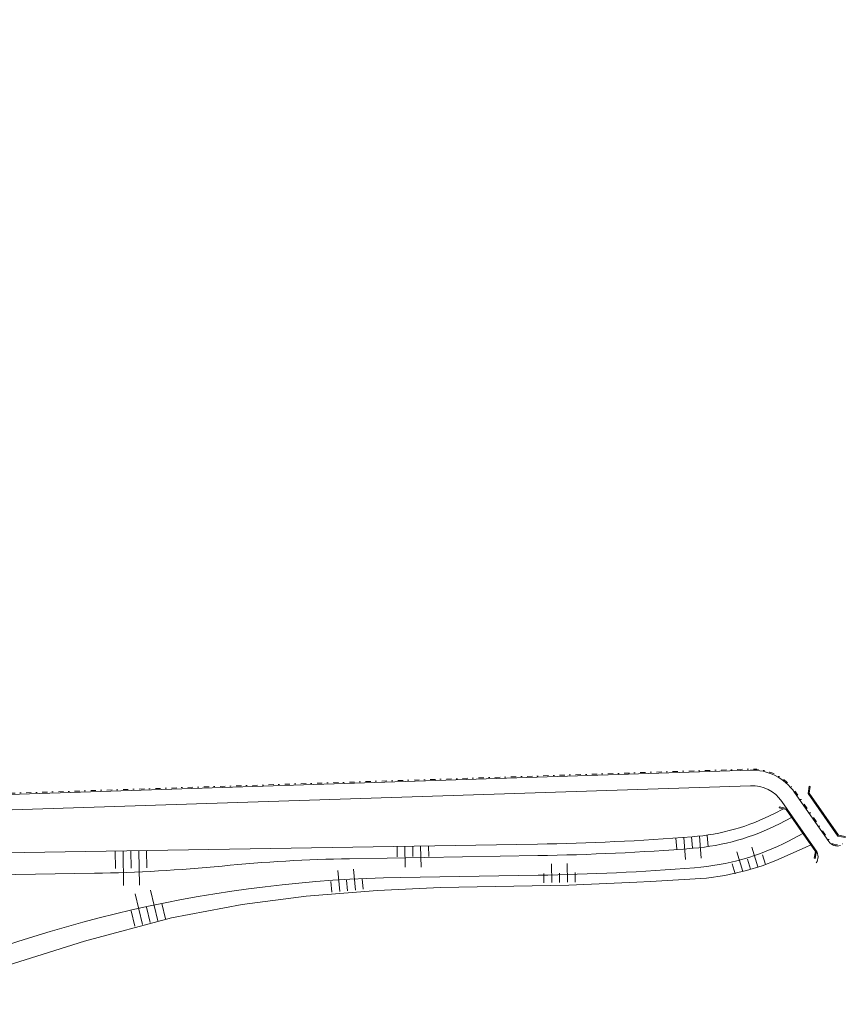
# Model space of a CAD drawing. Header units: metres. Extents: x 232828 to 233293, y 552798 to 553286.
# Tile 4 of 4: x 233135 to 233293, y 553036 to 553224. Entities that reach past the tile are written whole.
import ezdxf

# ---------------------------------------------------------------- set-up
doc = ezdxf.new("R2010")
doc.units = ezdxf.units.M
doc.linetypes.add('VH-GELEIDEBAND', pattern=[6, 2, -2, 0, -2])
doc.layers.get('0').transparency = 0.6
for name, color, linetype, lineweight in [('B-WE-GW-TALUD-S', 144, 'Continuous', 5), ('B-WE-GW-WATERGANG_WATERLIJN_WATERSCHAP-G', 150, 'Continuous', 13), ('B-WE-VH-KANTOPSLUITING_VOORKANTBAND-G', 7, 'Continuous', 13), ('B-WE-VH-KANTVERHARDING-G', 7, 'Continuous', 13), ('B-WE-WH-KUNSTWERK_BRUG-G', 7, 'Continuous', 5)]:
    doc.layers.add(name, color=color, linetype=linetype, lineweight=lineweight)
doc.layers.add('B-WE-GW-WATERGANG_INSTEEK-G', color=7, linetype='Continuous', lineweight=13, true_color=0x004c00)
doc.layers.add('B-WE-VH-KANTOPSLUITING_GELEIDEBAND_70X200-G', color=20, linetype='VH-GELEIDEBAND', lineweight=9, true_color=0xff3f00)

# ---------------------------------------------------------------- blocks, each defined once
blk = doc.blocks.new('S04')
at = {"color": 0}
for p, q in [((0, 0.502), (0.502, 0.502)), ((0, 0.251), (1.004, 0.251)), ((0, 0), (0.502, 0)), ((0, -0.251), (1.004, -0.251)), ((0, -0.502), (0.502, -0.502))]:
    blk.add_line(p, q, dxfattribs=at)

msp = doc.modelspace()

# ---------------------------------------------------------------- linework, layer by layer
at = {"layer": 'B-WE-GW-WATERGANG_INSTEEK-G'}
msp.add_lwpolyline([(233132.83, 553043.02), (233147.63, 553047.64), (233164.35, 553052.13), (233177.88, 553054.68), (233190.13, 553056.3), (233203.81, 553057.37), (233215.9, 553057.94), (233240.47, 553058.43), (233253.54, 553059), (233256.13, 553059.11), (233266.9, 553059.72), (233270.38, 553060.28), (233274.55, 553061.22), (233277.54, 553062.11), (233280.2, 553063.13), (233285.82, 553065.59), (233286.87, 553066.12), (233282.13, 553072.93), (233281.62, 553073.03), (233279.89, 553072.14, -0.09959), (233264.14, 553067.67, -0.015451), (233234.52, 553066.26), (233096.66, 553064, 0.536534)], format="xyb", dxfattribs=at)
at = {"layer": 'B-WE-GW-WATERGANG_WATERLIJN_WATERSCHAP-G', "flags": 128}
for points in [[(233283.21, 553071.38), (233280.89, 553070.18, -0.09959), (233264.31, 553065.47, -0.015451), (233234.55, 553064.06), (233198.48, 553063.47, 0.020421), (233174.03, 553062.07, -0.020421), (233149.58, 553060.67)], [(233285.38, 553068.27), (233282.61, 553066.85, -0.09959), (233264.61, 553061.73, -0.015451), (233234.62, 553060.31), (233208.26, 553059.88, 0.104322), (233107.65, 553036.92, 0.001739), (233105.93, 553036.12, -0.385232), (233098.36, 553038.44, -0.030899), (233091.52, 553051.66, -0.536534), (233096.73, 553059.8), (233149.58, 553060.67)]]:
    msp.add_lwpolyline(points, format="xyb", dxfattribs=at)
at = {"layer": 'B-WE-VH-KANTOPSLUITING_GELEIDEBAND_70X200-G', "ltscale": 0.5, "flags": 128}
msp.add_lwpolyline([(233107.03, 553223.25), (233089.9, 553150.02, 0.032772), (233083.83, 553113.37, 0.024313), (233083.18, 553100.39, 0.032341), (233084.14, 553085.08, 0.386613), (233096.23, 553074.79), (233275.24, 553080.65, -0.254086), (233283.94, 553076.28), (233290.5, 553066.87, 0.322796), (233292.48, 553066.17), (233293.12, 553066.36)], format="xyb", dxfattribs=at)
at = {"layer": 'B-WE-VH-KANTOPSLUITING_VOORKANTBAND-G', "flags": 128}
msp.add_lwpolyline([(233107.06, 553224.27), (233089.71, 553150.07, 0.032772), (233083.63, 553113.39, 0.024313), (233082.98, 553100.39, 0.032341), (233083.95, 553085.06, 0.386613), (233096.24, 553074.59), (233275.25, 553080.45, -0.254086), (233283.78, 553076.16), (233290.33, 553066.75, 0.322796), (233292.54, 553065.98)], format="xyb", dxfattribs=at)
at = {"layer": 'B-WE-VH-KANTVERHARDING-G', "flags": 128}
msp.add_lwpolyline([(233080.23, 553108.5, 0.014809), (233079.98, 553100.4, 0.032341), (233080.97, 553084.68, 0.386613), (233096.34, 553071.6), (233275.34, 553077.45, -0.254086), (233281.32, 553074.45), (233287.92, 553064.97, -0.309205), (233287.93, 553062.69)], format="xyb", dxfattribs=at)
at = {"layer": 'B-WE-WH-KUNSTWERK_BRUG-G', "flags": 128}
for points in [[(233286.58, 553077.37), (233286.35, 553075.97), (233292.07, 553067.76), (233293.46, 553067.53), (233293.49, 553067.73), (233292.18, 553067.95), (233286.56, 553076.02), (233286.78, 553077.33)], [(233280.86, 553073.38), (233282.25, 553073.11), (233287.96, 553064.91), (233287.69, 553063.52), (233287.5, 553063.56), (233287.75, 553064.86), (233282.13, 553072.93), (233280.82, 553073.19)]]:
    msp.add_lwpolyline(points, close=True, dxfattribs=at)

# ---------------------------------------------------------------- block references
at = {"layer": 'B-WE-GW-TALUD-S'}
for p, xscale, yscale, rotation in [((233264.04, 553067.66), 4.2, 6, 274.4699483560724), ((233156.56, 553064.98), 6.600000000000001, 6, 270.9409018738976), ((233210.59, 553065.87), 4, 6.000000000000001, 270.9409018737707), ((233275.29, 553061.48), 3.9, 6.000000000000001, 107.1134491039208), ((233198.08, 553057.34), 4, 6, 94.97000001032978), ((233238.73, 553058.92), 3.6, 6.000000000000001, 91.29099995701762), ((233160.23, 553051.24), 6, 6, 103.3946049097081)]:
    msp.add_blockref('S04', p, dxfattribs=dict(at, xscale=xscale, yscale=yscale, rotation=rotation))

doc.saveas('drawing.dxf')
